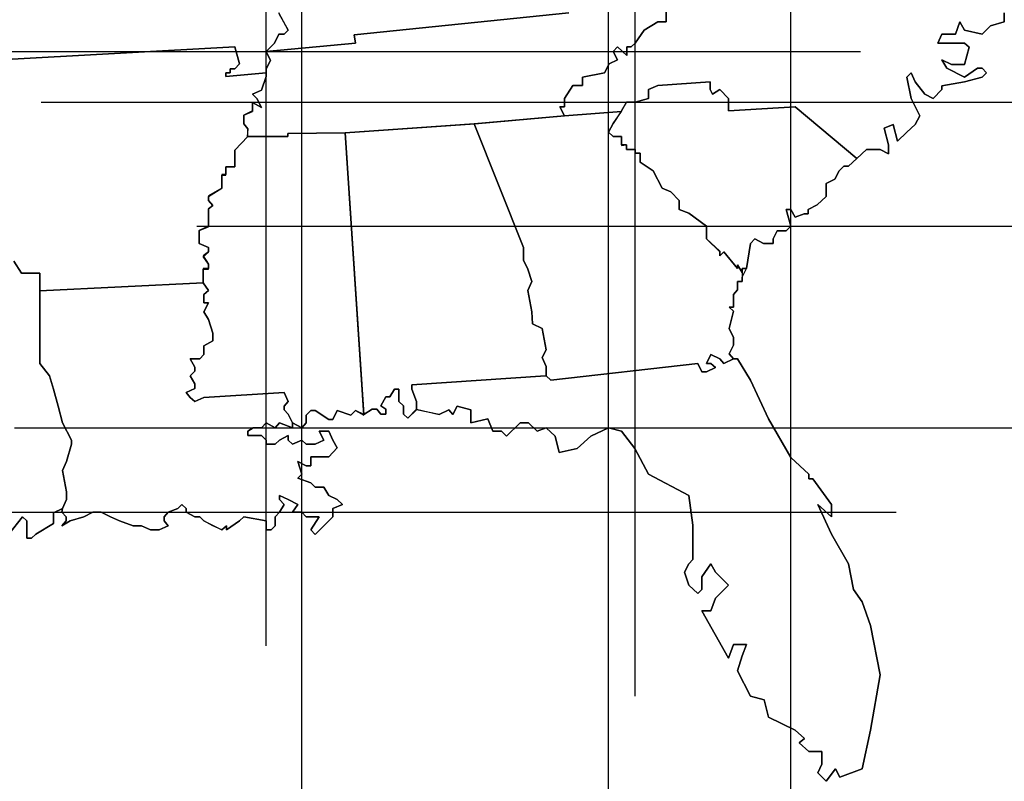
# Model space of a CAD drawing. Extents: x 0 to 4.67, y 0 to 2.74.
# Tile 2 of 4: x 2.43 to 4.08, y 0 to 1.28. Entities that reach past the tile are written whole.
import ezdxf

# ---------------------------------------------------------------- set-up
doc = ezdxf.new("R2010")
doc.units = 0
doc.header["$PDMODE"] = 2
doc.layers.add('CK_LEVEL_1', color=7, linetype='CONTINUOUS')

msp = doc.modelspace()

# ---------------------------------------------------------------- linework, layer by layer
at = {"layer": 'CK_LEVEL_1', "color": 2, "linetype": 'CONTINUOUS'}
for p, q in [((3.516, 1.278), (3.516, 1.322)), ((3.516, 1.322), (3.516, 1.278)), ((2.88, 1.264), (2.864, 1.293)), ((2.991, 1.256), (3.352, 1.293)), ((3.352, 1.293), (2.991, 1.256)), ((4.085, 1.278), (4.085, 1.293)), ((4.085, 1.293), (4.085, 1.278)), ((2.864, 1.292), (2.88, 1.264)), ((3.479, 1.264), (3.502, 1.278)), ((3.502, 1.278), (3.479, 1.264)), ((3.502, 1.278), (3.516, 1.278)), ((3.516, 1.278), (3.502, 1.278)), ((4.003, 1.257), (4.01, 1.278)), ((4.01, 1.278), (4.003, 1.257)), ((4.01, 1.278), (4.018, 1.264)), ((4.018, 1.264), (4.01, 1.278)), ((4.062, 1.271), (4.085, 1.278)), ((4.085, 1.278), (4.062, 1.271)), ((2.88, 1.264), (2.873, 1.257)), ((2.873, 1.257), (2.88, 1.264)), ((3.464, 1.242), (3.479, 1.264)), ((3.479, 1.264), (3.464, 1.242)), ((4.018, 1.264), (4.048, 1.257)), ((4.048, 1.257), (4.018, 1.264)), ((4.048, 1.257), (4.062, 1.271)), ((4.062, 1.271), (4.048, 1.257)), ((2.864, 1.257), (2.857, 1.242)), ((2.857, 1.242), (2.864, 1.257)), ((2.873, 1.257), (2.864, 1.257)), ((2.864, 1.257), (2.873, 1.257)), ((2.993, 1.242), (2.991, 1.256)), ((2.991, 1.256), (2.993, 1.242)), ((3.973, 1.242), (3.98, 1.257)), ((3.98, 1.257), (3.973, 1.242)), ((3.98, 1.257), (4.003, 1.257)), ((4.003, 1.257), (3.98, 1.257)), ((2.79, 1.236), (2.395, 1.214)), ((2.395, 1.214), (2.79, 1.236)), ((2.798, 1.207), (2.79, 1.236)), ((2.79, 1.236), (2.798, 1.207)), ((2.857, 1.242), (2.843, 1.228)), ((2.843, 1.228), (2.993, 1.242)), ((2.993, 1.242), (2.843, 1.228)), ((2.843, 1.228), (2.857, 1.242)), ((2.843, 1.228), (2.85, 1.213)), ((2.85, 1.213), (2.843, 1.228)), ((3.427, 1.228), (3.434, 1.236)), ((3.434, 1.236), (3.427, 1.228)), ((3.434, 1.214), (3.427, 1.228)), ((3.427, 1.228), (3.434, 1.214)), ((3.434, 1.236), (3.45, 1.221)), ((3.45, 1.221), (3.434, 1.236)), ((3.45, 1.221), (3.45, 1.236)), ((3.45, 1.236), (3.457, 1.236)), ((3.457, 1.236), (3.45, 1.236)), ((3.45, 1.236), (3.45, 1.221)), ((3.457, 1.236), (3.464, 1.242)), ((3.464, 1.242), (3.457, 1.236)), ((4.018, 1.242), (3.973, 1.242)), ((3.973, 1.242), (4.018, 1.242)), ((4.026, 1.235), (4.018, 1.242)), ((4.018, 1.242), (4.026, 1.235)), ((4.018, 1.206), (4.026, 1.235)), ((4.026, 1.235), (4.018, 1.206)), ((2.85, 1.213), (2.843, 1.199)), ((2.843, 1.199), (2.85, 1.213)), ((3.42, 1.207), (3.434, 1.214)), ((3.434, 1.214), (3.42, 1.207)), ((3.988, 1.2), (3.98, 1.214)), ((3.98, 1.214), (3.996, 1.206)), ((3.996, 1.206), (3.98, 1.214)), ((3.98, 1.214), (3.988, 1.2)), ((2.782, 1.192), (2.782, 1.199)), ((2.782, 1.199), (2.79, 1.199)), ((2.79, 1.199), (2.782, 1.199)), ((2.782, 1.199), (2.782, 1.192)), ((2.79, 1.199), (2.798, 1.207)), ((2.798, 1.207), (2.79, 1.199)), ((2.843, 1.199), (2.843, 1.186)), ((2.843, 1.192), (2.843, 1.199)), ((3.412, 1.192), (3.42, 1.207)), ((3.42, 1.207), (3.412, 1.192)), ((4.018, 1.185), (3.988, 1.2)), ((3.988, 1.2), (4.018, 1.185)), ((3.996, 1.206), (4.018, 1.206)), ((4.018, 1.206), (3.996, 1.206)), ((4.04, 1.2), (4.018, 1.185)), ((4.018, 1.185), (4.04, 1.2)), ((4.048, 1.2), (4.04, 1.2)), ((4.04, 1.2), (4.048, 1.2)), ((4.055, 1.192), (4.048, 1.2)), ((4.048, 1.2), (4.055, 1.192)), ((2.843, 1.192), (2.775, 1.186)), ((2.775, 1.186), (2.775, 1.192)), ((2.775, 1.192), (2.782, 1.192)), ((2.782, 1.192), (2.775, 1.192)), ((2.775, 1.192), (2.775, 1.186)), ((2.775, 1.186), (2.843, 1.192)), ((2.843, 1.186), (2.835, 1.163)), ((2.835, 1.163), (2.843, 1.186)), ((2.843, 1.186), (2.843, 1.192)), ((3.375, 1.185), (3.412, 1.192)), ((3.412, 1.192), (3.375, 1.185)), ((3.375, 1.171), (3.375, 1.185)), ((3.375, 1.185), (3.375, 1.171)), ((3.59, 1.177), (3.502, 1.171)), ((3.502, 1.171), (3.59, 1.177)), ((3.59, 1.164), (3.59, 1.177)), ((3.59, 1.177), (3.59, 1.164)), ((3.921, 1.185), (3.928, 1.192)), ((3.928, 1.192), (3.921, 1.185)), ((3.928, 1.149), (3.921, 1.185)), ((3.921, 1.185), (3.928, 1.149)), ((3.928, 1.192), (3.935, 1.177)), ((3.935, 1.177), (3.928, 1.192)), ((3.935, 1.177), (3.951, 1.156)), ((3.951, 1.156), (3.935, 1.177)), ((3.98, 1.17), (4.018, 1.177)), ((4.018, 1.177), (3.98, 1.17)), ((4.018, 1.177), (4.048, 1.185)), ((4.048, 1.185), (4.018, 1.177)), ((4.048, 1.185), (4.055, 1.192)), ((4.055, 1.192), (4.048, 1.185)), ((2.835, 1.163), (2.82, 1.156)), ((2.82, 1.156), (2.835, 1.163)), ((3.345, 1.149), (3.359, 1.171)), ((3.359, 1.171), (3.345, 1.149)), ((3.359, 1.171), (3.375, 1.171)), ((3.375, 1.171), (3.359, 1.171)), ((3.502, 1.171), (3.486, 1.164)), ((3.486, 1.164), (3.502, 1.171)), ((3.486, 1.164), (3.486, 1.149)), ((3.486, 1.149), (3.486, 1.164)), ((3.594, 1.156), (3.59, 1.164)), ((3.59, 1.164), (3.594, 1.156)), ((3.606, 1.164), (3.594, 1.156)), ((3.594, 1.156), (3.606, 1.164)), ((3.621, 1.149), (3.606, 1.164)), ((3.606, 1.164), (3.621, 1.149)), ((3.965, 1.149), (3.98, 1.164)), ((3.98, 1.164), (3.965, 1.149)), ((3.98, 1.164), (3.98, 1.17)), ((3.98, 1.17), (3.98, 1.164)), ((2.82, 1.156), (2.827, 1.149)), ((2.827, 1.149), (2.82, 1.156)), ((2.827, 1.149), (2.835, 1.134)), ((2.835, 1.134), (2.827, 1.149)), ((3.345, 1.135), (3.345, 1.149)), ((3.345, 1.149), (3.345, 1.135)), ((3.486, 1.149), (3.464, 1.143)), ((3.464, 1.143), (3.486, 1.149)), ((3.621, 1.128), (3.621, 1.149)), ((3.621, 1.149), (3.621, 1.128)), ((3.943, 1.12), (3.928, 1.149)), ((3.928, 1.149), (3.943, 1.12)), ((3.951, 1.156), (3.965, 1.149)), ((3.965, 1.149), (3.951, 1.156)), ((2.82, 1.128), (2.805, 1.121)), ((2.805, 1.121), (2.82, 1.127)), ((2.835, 1.134), (2.82, 1.142)), ((2.82, 1.142), (2.82, 1.127)), ((2.82, 1.127), (2.82, 1.142)), ((2.82, 1.142), (2.835, 1.134)), ((2.82, 1.127), (2.82, 1.128)), ((3.345, 1.12), (3.337, 1.135)), ((3.337, 1.135), (3.345, 1.135)), ((3.345, 1.135), (3.337, 1.135)), ((3.337, 1.135), (3.345, 1.12)), ((3.441, 1.127), (3.345, 1.12)), ((3.345, 1.12), (3.441, 1.127)), ((3.441, 1.128), (3.427, 1.107)), ((3.427, 1.107), (3.441, 1.127)), ((3.449, 1.143), (3.441, 1.128)), ((3.441, 1.128), (3.449, 1.143)), ((3.441, 1.127), (3.441, 1.128)), ((3.464, 1.143), (3.449, 1.143)), ((3.449, 1.143), (3.464, 1.143)), ((3.733, 1.135), (3.621, 1.128)), ((3.621, 1.128), (3.733, 1.135)), ((3.837, 1.048), (3.733, 1.135)), ((3.733, 1.135), (3.837, 1.048)), ((2.805, 1.121), (2.805, 1.106)), ((2.805, 1.106), (2.805, 1.121)), ((3.345, 1.12), (3.193, 1.106)), ((3.194, 1.106), (3.345, 1.12)), ((3.935, 1.105), (3.943, 1.12)), ((3.943, 1.12), (3.935, 1.105)), ((2.805, 1.106), (2.812, 1.098)), ((2.812, 1.098), (2.805, 1.106)), ((2.812, 1.098), (2.811, 1.085)), ((2.812, 1.085), (2.812, 1.098)), ((3.193, 1.106), (2.976, 1.091)), ((2.976, 1.091), (3.194, 1.106)), ((3.193, 1.106), (3.276, 0.898)), ((3.276, 0.898), (3.193, 1.106)), ((3.427, 1.107), (3.419, 1.092)), ((3.419, 1.092), (3.427, 1.107)), ((3.883, 1.099), (3.898, 1.105)), ((3.898, 1.105), (3.883, 1.099)), ((3.89, 1.071), (3.883, 1.099)), ((3.883, 1.099), (3.89, 1.071)), ((3.898, 1.105), (3.905, 1.077)), ((3.905, 1.077), (3.898, 1.105)), ((3.921, 1.092), (3.935, 1.105)), ((3.935, 1.105), (3.921, 1.092)), ((2.812, 1.085), (2.79, 1.062)), ((2.79, 1.062), (2.812, 1.085)), ((2.879, 1.085), (2.811, 1.085)), ((2.811, 1.085), (2.812, 1.085)), ((2.811, 1.085), (2.812, 1.085)), ((2.812, 1.085), (2.879, 1.085)), ((2.976, 1.091), (2.879, 1.09)), ((2.879, 1.09), (2.976, 1.091)), ((2.879, 1.09), (2.879, 1.085)), ((2.879, 1.085), (2.879, 1.09)), ((2.976, 1.091), (3.007, 0.617)), ((3.007, 0.616), (2.976, 1.091)), ((3.419, 1.092), (3.427, 1.085)), ((3.427, 1.085), (3.419, 1.092)), ((3.427, 1.085), (3.441, 1.085)), ((3.441, 1.085), (3.427, 1.085)), ((3.441, 1.085), (3.441, 1.071)), ((3.441, 1.071), (3.441, 1.085)), ((3.905, 1.077), (3.921, 1.092)), ((3.921, 1.092), (3.905, 1.077)), ((2.79, 1.062), (2.79, 1.034)), ((2.79, 1.034), (2.79, 1.062)), ((3.441, 1.071), (3.441, 1.07)), ((3.441, 1.07), (3.449, 1.071)), ((3.449, 1.071), (3.441, 1.071)), ((3.449, 1.071), (3.449, 1.063)), ((3.449, 1.063), (3.449, 1.071)), ((3.449, 1.063), (3.464, 1.063)), ((3.464, 1.063), (3.449, 1.063)), ((3.464, 1.063), (3.464, 1.057)), ((3.464, 1.057), (3.464, 1.063)), ((3.837, 1.048), (3.853, 1.063)), ((3.853, 1.063), (3.837, 1.048)), ((3.853, 1.063), (3.876, 1.063)), ((3.876, 1.063), (3.853, 1.063)), ((3.876, 1.063), (3.89, 1.056)), ((3.89, 1.056), (3.876, 1.063)), ((3.89, 1.056), (3.89, 1.071)), ((3.89, 1.071), (3.89, 1.056)), ((3.464, 1.057), (3.472, 1.057)), ((3.472, 1.057), (3.464, 1.057)), ((3.472, 1.057), (3.472, 1.042)), ((3.472, 1.042), (3.472, 1.057)), ((3.823, 1.035), (3.837, 1.048)), ((3.837, 1.048), (3.823, 1.035)), ((2.79, 1.034), (2.775, 1.034)), ((2.775, 1.034), (2.775, 1.021)), ((2.775, 1.02), (2.775, 1.034)), ((2.775, 1.034), (2.79, 1.034)), ((3.472, 1.042), (3.494, 1.027)), ((3.494, 1.027), (3.472, 1.042)), ((3.807, 1.027), (3.815, 1.035)), ((3.815, 1.035), (3.807, 1.027)), ((3.815, 1.035), (3.823, 1.035)), ((3.823, 1.035), (3.815, 1.035)), ((2.775, 1.021), (2.768, 1.021)), ((2.768, 1.021), (2.768, 0.998)), ((2.768, 0.998), (2.768, 1.02)), ((2.768, 1.02), (2.775, 1.02)), ((3.494, 1.027), (3.509, 0.998)), ((3.509, 0.998), (3.494, 1.027)), ((3.785, 1.006), (3.8, 1.013)), ((3.8, 1.013), (3.785, 1.006)), ((3.8, 1.013), (3.807, 1.027)), ((3.807, 1.027), (3.8, 1.013)), ((2.768, 0.998), (2.746, 0.985)), ((2.746, 0.984), (2.768, 0.998)), ((3.509, 0.998), (3.524, 0.992)), ((3.524, 0.992), (3.509, 0.998)), ((3.785, 0.984), (3.785, 1.006)), ((3.785, 1.006), (3.785, 0.984)), ((2.746, 0.985), (2.746, 0.977)), ((2.746, 0.977), (2.746, 0.984)), ((3.524, 0.992), (3.538, 0.977)), ((3.538, 0.977), (3.524, 0.992)), ((3.77, 0.97), (3.785, 0.984)), ((3.785, 0.984), (3.77, 0.97)), ((2.746, 0.977), (2.753, 0.969)), ((2.753, 0.969), (2.746, 0.977)), ((2.753, 0.969), (2.746, 0.963)), ((2.746, 0.963), (2.753, 0.969)), ((2.746, 0.963), (2.746, 0.934)), ((2.746, 0.933), (2.746, 0.963)), ((3.538, 0.977), (3.538, 0.962)), ((3.538, 0.962), (3.538, 0.977)), ((3.538, 0.962), (3.554, 0.956)), ((3.554, 0.956), (3.538, 0.962)), ((3.726, 0.934), (3.718, 0.962)), ((3.718, 0.962), (3.726, 0.962)), ((3.726, 0.962), (3.718, 0.962)), ((3.718, 0.962), (3.726, 0.934)), ((3.726, 0.962), (3.733, 0.949)), ((3.733, 0.949), (3.726, 0.962)), ((3.755, 0.962), (3.77, 0.97)), ((3.77, 0.97), (3.755, 0.962)), ((3.755, 0.955), (3.755, 0.962)), ((3.755, 0.962), (3.755, 0.955)), ((3.554, 0.956), (3.584, 0.934)), ((3.584, 0.934), (3.554, 0.956)), ((3.733, 0.949), (3.748, 0.955)), ((3.748, 0.955), (3.733, 0.949)), ((3.748, 0.955), (3.755, 0.955)), ((3.755, 0.955), (3.748, 0.955)), ((2.746, 0.934), (2.73, 0.927)), ((2.73, 0.927), (2.746, 0.933)), ((3.584, 0.934), (3.584, 0.913)), ((3.584, 0.913), (3.584, 0.934)), ((3.718, 0.926), (3.726, 0.934)), ((3.726, 0.934), (3.718, 0.926)), ((2.73, 0.927), (2.73, 0.905)), ((2.73, 0.905), (2.73, 0.927)), ((3.584, 0.913), (3.606, 0.892)), ((3.606, 0.891), (3.584, 0.913)), ((3.658, 0.905), (3.665, 0.913)), ((3.665, 0.913), (3.658, 0.905)), ((3.665, 0.913), (3.68, 0.905)), ((3.68, 0.905), (3.665, 0.913)), ((3.696, 0.913), (3.703, 0.926)), ((3.703, 0.926), (3.696, 0.913)), ((3.696, 0.905), (3.696, 0.913)), ((3.696, 0.913), (3.696, 0.905)), ((3.703, 0.926), (3.718, 0.926)), ((3.718, 0.926), (3.703, 0.926)), ((2.73, 0.905), (2.746, 0.898)), ((2.746, 0.898), (2.73, 0.905)), ((2.746, 0.898), (2.746, 0.891)), ((2.746, 0.891), (2.746, 0.898)), ((3.276, 0.898), (3.276, 0.877)), ((3.276, 0.877), (3.276, 0.898)), ((3.651, 0.863), (3.658, 0.905)), ((3.658, 0.905), (3.651, 0.863)), ((3.68, 0.905), (3.696, 0.905)), ((3.696, 0.905), (3.68, 0.905)), ((2.746, 0.891), (2.737, 0.884)), ((2.737, 0.883), (2.746, 0.891)), ((2.737, 0.884), (2.746, 0.87)), ((2.746, 0.87), (2.737, 0.883)), ((3.606, 0.892), (3.606, 0.884)), ((3.606, 0.884), (3.613, 0.891)), ((3.613, 0.891), (3.606, 0.884)), ((3.606, 0.884), (3.606, 0.891)), ((3.613, 0.891), (3.636, 0.863)), ((3.636, 0.863), (3.613, 0.891)), ((2.418, 0.875), (2.431, 0.855)), ((2.431, 0.855), (2.418, 0.875)), ((2.746, 0.863), (2.737, 0.863)), ((2.737, 0.863), (2.737, 0.839)), ((2.737, 0.839), (2.737, 0.862)), ((2.737, 0.862), (2.746, 0.862)), ((2.746, 0.87), (2.746, 0.863)), ((2.746, 0.862), (2.746, 0.87)), ((3.276, 0.877), (3.283, 0.862)), ((3.283, 0.862), (3.276, 0.877)), ((3.283, 0.862), (3.29, 0.841)), ((3.29, 0.841), (3.283, 0.862)), ((3.636, 0.863), (3.636, 0.869)), ((3.636, 0.869), (3.644, 0.856)), ((3.644, 0.856), (3.636, 0.869)), ((3.636, 0.869), (3.636, 0.863)), ((3.644, 0.856), (3.644, 0.863)), ((3.644, 0.863), (3.651, 0.863)), ((3.644, 0.848), (3.651, 0.863)), ((3.651, 0.863), (3.644, 0.863)), ((3.644, 0.863), (3.644, 0.856)), ((3.651, 0.863), (3.644, 0.863)), ((3.644, 0.863), (3.644, 0.841)), ((2.431, 0.855), (2.462, 0.855)), ((2.462, 0.855), (2.431, 0.855)), ((2.462, 0.855), (2.462, 0.825)), ((2.462, 0.825), (2.462, 0.855)), ((3.644, 0.841), (3.644, 0.848)), ((2.462, 0.825), (2.737, 0.839)), ((2.737, 0.839), (2.462, 0.825)), ((2.737, 0.839), (2.746, 0.826)), ((2.746, 0.826), (2.737, 0.839)), ((3.29, 0.841), (3.283, 0.826)), ((3.283, 0.826), (3.29, 0.841)), ((3.636, 0.827), (3.636, 0.841)), ((3.636, 0.841), (3.644, 0.841)), ((3.644, 0.841), (3.636, 0.841)), ((3.636, 0.841), (3.636, 0.827)), ((2.462, 0.825), (2.462, 0.703)), ((2.462, 0.703), (2.462, 0.825)), ((2.746, 0.826), (2.738, 0.819)), ((2.738, 0.819), (2.746, 0.826)), ((2.738, 0.819), (2.738, 0.805)), ((2.738, 0.805), (2.738, 0.819)), ((3.283, 0.826), (3.29, 0.79)), ((3.29, 0.79), (3.283, 0.826)), ((3.629, 0.819), (3.636, 0.827)), ((3.636, 0.827), (3.629, 0.819)), ((3.629, 0.798), (3.629, 0.819)), ((3.629, 0.819), (3.629, 0.798)), ((2.738, 0.805), (2.746, 0.805)), ((2.746, 0.805), (2.738, 0.79)), ((2.738, 0.79), (2.746, 0.805)), ((2.746, 0.805), (2.738, 0.805)), ((3.629, 0.791), (3.622, 0.798)), ((3.622, 0.798), (3.629, 0.798)), ((3.629, 0.798), (3.622, 0.798)), ((3.622, 0.798), (3.629, 0.791)), ((2.738, 0.79), (2.746, 0.777)), ((2.746, 0.777), (2.738, 0.79)), ((3.29, 0.79), (3.291, 0.77)), ((3.291, 0.77), (3.29, 0.79)), ((3.622, 0.762), (3.629, 0.791)), ((3.629, 0.791), (3.622, 0.762)), ((2.746, 0.777), (2.753, 0.754)), ((2.753, 0.754), (2.746, 0.777)), ((3.291, 0.77), (3.307, 0.762)), ((3.307, 0.762), (3.291, 0.77)), ((2.753, 0.754), (2.753, 0.741)), ((2.753, 0.741), (2.753, 0.754)), ((3.307, 0.762), (3.314, 0.726)), ((3.314, 0.726), (3.307, 0.762)), ((3.629, 0.747), (3.622, 0.762)), ((3.622, 0.762), (3.629, 0.747)), ((3.629, 0.734), (3.629, 0.747)), ((3.629, 0.747), (3.629, 0.734)), ((2.753, 0.741), (2.738, 0.733)), ((2.738, 0.733), (2.753, 0.741)), ((2.738, 0.733), (2.738, 0.718)), ((2.738, 0.718), (2.738, 0.733)), ((3.622, 0.719), (3.629, 0.734)), ((3.629, 0.734), (3.622, 0.719)), ((2.738, 0.718), (2.731, 0.711)), ((2.731, 0.711), (2.738, 0.718)), ((3.314, 0.726), (3.307, 0.713)), ((3.307, 0.713), (3.314, 0.726)), ((3.307, 0.713), (3.314, 0.698)), ((3.314, 0.698), (3.307, 0.713)), ((3.591, 0.718), (3.584, 0.703)), ((3.584, 0.703), (3.591, 0.718)), ((3.606, 0.711), (3.591, 0.718)), ((3.591, 0.718), (3.606, 0.711)), ((3.629, 0.711), (3.622, 0.719)), ((3.622, 0.719), (3.629, 0.711)), ((2.462, 0.703), (2.478, 0.682)), ((2.478, 0.682), (2.462, 0.703)), ((2.731, 0.711), (2.715, 0.711)), ((2.715, 0.711), (2.723, 0.697)), ((2.723, 0.697), (2.715, 0.711)), ((2.715, 0.711), (2.731, 0.711)), ((2.723, 0.697), (2.723, 0.69)), ((2.723, 0.69), (2.723, 0.697)), ((3.314, 0.698), (3.314, 0.692)), ((3.314, 0.692), (3.314, 0.698)), ((3.569, 0.703), (3.322, 0.675)), ((3.322, 0.675), (3.569, 0.703)), ((3.576, 0.689), (3.569, 0.703)), ((3.569, 0.703), (3.576, 0.689)), ((3.584, 0.703), (3.591, 0.703)), ((3.591, 0.703), (3.584, 0.703)), ((3.599, 0.696), (3.584, 0.689)), ((3.584, 0.689), (3.599, 0.696)), ((3.591, 0.703), (3.599, 0.696)), ((3.599, 0.696), (3.591, 0.703)), ((3.613, 0.703), (3.606, 0.711)), ((3.606, 0.711), (3.613, 0.703)), ((3.629, 0.711), (3.613, 0.703)), ((3.613, 0.703), (3.629, 0.711)), ((3.636, 0.711), (3.629, 0.711)), ((3.629, 0.711), (3.636, 0.711)), ((3.658, 0.675), (3.636, 0.711)), ((3.636, 0.711), (3.658, 0.675)), ((2.478, 0.682), (2.485, 0.66)), ((2.485, 0.66), (2.478, 0.682)), ((2.723, 0.69), (2.715, 0.682)), ((2.715, 0.682), (2.723, 0.69)), ((2.715, 0.682), (2.723, 0.669)), ((2.723, 0.669), (2.715, 0.682)), ((3.313, 0.682), (3.088, 0.667)), ((3.088, 0.667), (3.313, 0.682)), ((3.314, 0.682), (3.313, 0.682)), ((3.313, 0.682), (3.314, 0.682)), ((3.314, 0.692), (3.314, 0.682)), ((3.314, 0.682), (3.314, 0.692)), ((3.322, 0.675), (3.314, 0.682)), ((3.314, 0.682), (3.322, 0.675)), ((3.584, 0.689), (3.576, 0.689)), ((3.576, 0.689), (3.584, 0.689)), ((2.723, 0.669), (2.723, 0.661)), ((2.723, 0.661), (2.723, 0.669)), ((3.088, 0.667), (3.088, 0.66)), ((3.088, 0.66), (3.088, 0.667)), ((3.688, 0.61), (3.658, 0.675)), ((3.658, 0.675), (3.688, 0.61)), ((2.485, 0.66), (2.493, 0.631)), ((2.493, 0.631), (2.485, 0.66)), ((2.723, 0.661), (2.708, 0.654)), ((2.708, 0.654), (2.723, 0.661)), ((2.708, 0.654), (2.715, 0.646)), ((2.715, 0.646), (2.708, 0.654)), ((2.738, 0.646), (2.873, 0.654)), ((2.873, 0.654), (2.738, 0.646)), ((2.873, 0.654), (2.88, 0.639)), ((2.88, 0.639), (2.873, 0.654)), ((3.036, 0.632), (3.044, 0.647)), ((3.044, 0.647), (3.036, 0.632)), ((3.044, 0.647), (3.051, 0.647)), ((3.051, 0.647), (3.044, 0.647)), ((3.051, 0.647), (3.059, 0.66)), ((3.059, 0.66), (3.051, 0.647)), ((3.059, 0.66), (3.066, 0.66)), ((3.066, 0.66), (3.059, 0.66)), ((3.066, 0.66), (3.066, 0.639)), ((3.066, 0.639), (3.066, 0.66)), ((3.088, 0.66), (3.096, 0.639)), ((3.096, 0.639), (3.088, 0.66)), ((2.493, 0.631), (2.5, 0.603)), ((2.5, 0.603), (2.493, 0.631)), ((2.715, 0.646), (2.723, 0.639)), ((2.723, 0.639), (2.715, 0.646)), ((2.723, 0.639), (2.738, 0.646)), ((2.738, 0.646), (2.723, 0.639)), ((2.88, 0.639), (2.873, 0.631)), ((2.873, 0.631), (2.88, 0.639)), ((2.873, 0.631), (2.873, 0.625)), ((2.873, 0.625), (2.873, 0.631)), ((3.044, 0.626), (3.036, 0.632)), ((3.036, 0.632), (3.044, 0.626)), ((3.066, 0.639), (3.074, 0.632)), ((3.074, 0.632), (3.066, 0.639)), ((3.074, 0.632), (3.074, 0.618)), ((3.074, 0.618), (3.074, 0.632)), ((3.096, 0.639), (3.096, 0.626)), ((3.096, 0.626), (3.096, 0.639)), ((3.157, 0.617), (3.164, 0.631)), ((3.164, 0.631), (3.157, 0.617)), ((3.164, 0.631), (3.187, 0.625)), ((3.187, 0.625), (3.164, 0.631)), ((2.873, 0.625), (2.88, 0.618)), ((2.88, 0.618), (2.873, 0.625)), ((2.88, 0.618), (2.887, 0.603)), ((2.887, 0.603), (2.88, 0.618)), ((2.91, 0.616), (2.918, 0.624)), ((2.918, 0.624), (2.91, 0.616)), ((2.91, 0.603), (2.91, 0.616)), ((2.91, 0.616), (2.91, 0.603)), ((2.918, 0.624), (2.925, 0.624)), ((2.925, 0.624), (2.918, 0.624)), ((2.925, 0.624), (2.948, 0.609)), ((2.948, 0.609), (2.925, 0.624)), ((2.955, 0.609), (2.962, 0.624)), ((2.962, 0.624), (2.955, 0.609)), ((2.962, 0.624), (2.985, 0.616)), ((2.985, 0.616), (2.962, 0.624)), ((2.985, 0.616), (2.993, 0.624)), ((2.993, 0.624), (2.985, 0.616)), ((2.993, 0.624), (3.007, 0.616)), ((3.007, 0.617), (2.993, 0.624)), ((3.007, 0.617), (3.021, 0.626)), ((3.021, 0.626), (3.007, 0.617)), ((3.021, 0.626), (3.029, 0.626)), ((3.029, 0.626), (3.021, 0.626)), ((3.029, 0.626), (3.036, 0.618)), ((3.036, 0.618), (3.029, 0.626)), ((3.036, 0.618), (3.044, 0.618)), ((3.044, 0.618), (3.036, 0.618)), ((3.044, 0.618), (3.044, 0.626)), ((3.044, 0.626), (3.044, 0.618)), ((3.074, 0.618), (3.081, 0.611)), ((3.081, 0.611), (3.074, 0.618)), ((3.081, 0.611), (3.096, 0.626)), ((3.096, 0.625), (3.081, 0.611)), ((3.096, 0.626), (3.134, 0.617)), ((3.134, 0.617), (3.096, 0.625)), ((3.134, 0.617), (3.15, 0.625)), ((3.15, 0.625), (3.134, 0.617)), ((3.15, 0.625), (3.157, 0.617)), ((3.157, 0.617), (3.15, 0.625)), ((3.187, 0.625), (3.187, 0.603)), ((3.187, 0.603), (3.187, 0.625)), ((2.5, 0.603), (2.515, 0.574)), ((2.515, 0.574), (2.5, 0.603)), ((2.835, 0.595), (2.843, 0.603)), ((2.843, 0.603), (2.835, 0.595)), ((2.843, 0.603), (2.858, 0.595)), ((2.858, 0.595), (2.843, 0.603)), ((2.858, 0.595), (2.865, 0.603)), ((2.865, 0.603), (2.858, 0.595)), ((2.865, 0.603), (2.887, 0.595)), ((2.887, 0.595), (2.865, 0.603)), ((2.887, 0.603), (2.903, 0.595)), ((2.887, 0.595), (2.887, 0.603)), ((2.903, 0.595), (2.887, 0.603)), ((2.887, 0.603), (2.887, 0.595)), ((2.903, 0.595), (2.91, 0.603)), ((2.91, 0.603), (2.903, 0.595)), ((2.948, 0.609), (2.955, 0.609)), ((2.955, 0.609), (2.948, 0.609)), ((3.187, 0.603), (3.216, 0.61)), ((3.216, 0.61), (3.187, 0.603)), ((3.216, 0.61), (3.224, 0.589)), ((3.224, 0.589), (3.216, 0.61)), ((3.247, 0.581), (3.27, 0.603)), ((3.27, 0.603), (3.247, 0.581)), ((3.27, 0.603), (3.284, 0.603)), ((3.284, 0.603), (3.27, 0.603)), ((3.284, 0.603), (3.299, 0.589)), ((3.299, 0.589), (3.284, 0.603)), ((3.726, 0.545), (3.688, 0.61)), ((3.688, 0.61), (3.726, 0.545)), ((2.812, 0.589), (2.821, 0.595)), ((2.821, 0.595), (2.812, 0.589)), ((2.812, 0.582), (2.812, 0.589)), ((2.812, 0.589), (2.812, 0.582)), ((2.835, 0.582), (2.812, 0.582)), ((2.812, 0.582), (2.835, 0.582)), ((2.821, 0.595), (2.835, 0.595)), ((2.835, 0.595), (2.821, 0.595)), ((2.843, 0.574), (2.835, 0.582)), ((2.835, 0.582), (2.843, 0.574)), ((2.88, 0.582), (2.865, 0.574)), ((2.865, 0.574), (2.88, 0.582)), ((2.88, 0.574), (2.88, 0.582)), ((2.88, 0.582), (2.88, 0.574)), ((2.948, 0.589), (2.932, 0.589)), ((2.932, 0.589), (2.94, 0.574)), ((2.94, 0.574), (2.932, 0.589)), ((2.932, 0.589), (2.948, 0.589)), ((2.955, 0.574), (2.948, 0.589)), ((2.948, 0.589), (2.955, 0.574)), ((3.224, 0.589), (3.239, 0.589)), ((3.239, 0.589), (3.224, 0.589)), ((3.239, 0.589), (3.247, 0.581)), ((3.247, 0.581), (3.239, 0.589)), ((3.299, 0.589), (3.314, 0.595)), ((3.314, 0.595), (3.299, 0.589)), ((3.314, 0.595), (3.329, 0.581)), ((3.329, 0.581), (3.314, 0.595)), ((3.329, 0.581), (3.336, 0.553)), ((3.336, 0.553), (3.329, 0.581)), ((3.366, 0.56), (3.389, 0.581)), ((3.389, 0.581), (3.366, 0.56)), ((3.389, 0.581), (3.419, 0.595)), ((3.419, 0.595), (3.389, 0.581)), ((3.419, 0.595), (3.441, 0.589)), ((3.441, 0.589), (3.419, 0.595)), ((3.441, 0.589), (3.463, 0.56)), ((3.463, 0.56), (3.441, 0.589)), ((2.515, 0.567), (2.507, 0.538)), ((2.507, 0.538), (2.515, 0.567)), ((2.515, 0.574), (2.515, 0.567)), ((2.515, 0.567), (2.515, 0.574)), ((2.843, 0.567), (2.843, 0.574)), ((2.843, 0.574), (2.843, 0.567)), ((2.858, 0.567), (2.843, 0.567)), ((2.843, 0.567), (2.858, 0.567)), ((2.865, 0.574), (2.858, 0.567)), ((2.858, 0.567), (2.865, 0.574)), ((2.887, 0.567), (2.88, 0.574)), ((2.88, 0.574), (2.887, 0.567)), ((2.903, 0.574), (2.887, 0.567)), ((2.887, 0.567), (2.903, 0.574)), ((2.91, 0.567), (2.903, 0.574)), ((2.903, 0.574), (2.91, 0.567)), ((2.925, 0.567), (2.91, 0.567)), ((2.91, 0.567), (2.925, 0.567)), ((2.94, 0.574), (2.925, 0.567)), ((2.925, 0.567), (2.94, 0.574)), ((2.962, 0.561), (2.955, 0.574)), ((2.955, 0.574), (2.962, 0.561)), ((2.948, 0.546), (2.962, 0.561)), ((2.962, 0.561), (2.948, 0.546)), ((3.336, 0.553), (3.366, 0.56)), ((3.366, 0.56), (3.336, 0.553)), ((3.463, 0.56), (3.486, 0.517)), ((3.486, 0.517), (3.463, 0.56)), ((2.507, 0.538), (2.5, 0.523)), ((2.5, 0.523), (2.507, 0.538)), ((2.903, 0.517), (2.896, 0.538)), ((2.896, 0.538), (2.91, 0.531)), ((2.91, 0.531), (2.896, 0.538)), ((2.896, 0.538), (2.903, 0.517)), ((2.91, 0.531), (2.918, 0.531)), ((2.918, 0.531), (2.91, 0.531)), ((2.918, 0.531), (2.918, 0.546)), ((2.918, 0.546), (2.948, 0.546)), ((2.948, 0.546), (2.918, 0.546)), ((2.918, 0.546), (2.918, 0.531)), ((3.756, 0.517), (3.726, 0.545)), ((3.726, 0.545), (3.756, 0.517)), ((2.5, 0.523), (2.507, 0.487)), ((2.507, 0.487), (2.5, 0.523)), ((2.896, 0.51), (2.903, 0.517)), ((2.903, 0.517), (2.896, 0.51)), ((3.486, 0.517), (3.554, 0.481)), ((3.554, 0.481), (3.486, 0.517)), ((3.756, 0.509), (3.756, 0.517)), ((3.756, 0.517), (3.756, 0.509)), ((2.918, 0.502), (2.896, 0.51)), ((2.896, 0.51), (2.918, 0.502)), ((2.925, 0.495), (2.918, 0.502)), ((2.918, 0.502), (2.925, 0.495)), ((3.763, 0.509), (3.756, 0.509)), ((3.756, 0.509), (3.763, 0.509)), ((3.794, 0.466), (3.763, 0.509)), ((3.763, 0.509), (3.794, 0.466)), ((2.507, 0.487), (2.507, 0.474)), ((2.507, 0.474), (2.507, 0.487)), ((2.865, 0.474), (2.865, 0.481)), ((2.865, 0.481), (2.88, 0.474)), ((2.88, 0.474), (2.865, 0.481)), ((2.865, 0.481), (2.865, 0.474)), ((2.94, 0.495), (2.925, 0.495)), ((2.925, 0.495), (2.94, 0.495)), ((2.948, 0.481), (2.94, 0.495)), ((2.94, 0.495), (2.948, 0.481)), ((2.962, 0.474), (2.948, 0.481)), ((2.948, 0.481), (2.962, 0.474)), ((3.554, 0.481), (3.561, 0.431)), ((3.561, 0.431), (3.554, 0.481)), ((2.507, 0.474), (2.5, 0.459)), ((2.5, 0.459), (2.507, 0.474)), ((2.694, 0.459), (2.701, 0.466)), ((2.701, 0.466), (2.694, 0.459)), ((2.701, 0.466), (2.708, 0.459)), ((2.708, 0.459), (2.701, 0.466)), ((2.873, 0.466), (2.865, 0.474)), ((2.865, 0.474), (2.873, 0.466)), ((2.865, 0.453), (2.873, 0.466)), ((2.873, 0.466), (2.865, 0.453)), ((2.88, 0.474), (2.896, 0.466)), ((2.896, 0.466), (2.88, 0.474)), ((2.896, 0.466), (2.887, 0.453)), ((2.887, 0.453), (2.896, 0.466)), ((2.955, 0.459), (2.971, 0.466)), ((2.971, 0.466), (2.955, 0.459)), ((2.971, 0.466), (2.962, 0.474)), ((2.962, 0.474), (2.971, 0.466)), ((3.794, 0.416), (3.771, 0.466)), ((3.771, 0.466), (3.794, 0.445)), ((3.794, 0.445), (3.771, 0.466)), ((3.771, 0.466), (3.794, 0.416)), ((3.794, 0.445), (3.794, 0.466)), ((3.794, 0.466), (3.794, 0.445)), ((2.485, 0.452), (2.5, 0.459)), ((2.5, 0.459), (2.485, 0.452)), ((2.485, 0.434), (2.485, 0.452)), ((2.485, 0.452), (2.485, 0.434)), ((2.5, 0.459), (2.499, 0.453)), ((2.499, 0.453), (2.5, 0.459)), ((2.499, 0.453), (2.506, 0.445)), ((2.506, 0.445), (2.499, 0.453)), ((2.536, 0.445), (2.551, 0.453)), ((2.551, 0.453), (2.536, 0.445)), ((2.551, 0.453), (2.565, 0.453)), ((2.565, 0.453), (2.551, 0.453)), ((2.565, 0.453), (2.581, 0.445)), ((2.581, 0.445), (2.565, 0.453)), ((2.671, 0.445), (2.678, 0.453)), ((2.678, 0.453), (2.671, 0.445)), ((2.678, 0.453), (2.694, 0.459)), ((2.694, 0.459), (2.678, 0.453)), ((2.708, 0.459), (2.708, 0.453)), ((2.708, 0.453), (2.708, 0.459)), ((2.708, 0.453), (2.723, 0.445)), ((2.723, 0.445), (2.708, 0.453)), ((2.858, 0.445), (2.865, 0.453)), ((2.865, 0.453), (2.858, 0.445)), ((2.887, 0.453), (2.903, 0.453)), ((2.903, 0.453), (2.887, 0.453)), ((2.903, 0.453), (2.91, 0.445)), ((2.91, 0.445), (2.903, 0.453)), ((2.955, 0.445), (2.955, 0.459)), ((2.955, 0.459), (2.955, 0.445)), ((2.41, 0.416), (2.433, 0.445)), ((2.433, 0.445), (2.41, 0.416)), ((2.433, 0.445), (2.44, 0.438)), ((2.44, 0.438), (2.433, 0.445)), ((2.44, 0.438), (2.44, 0.409)), ((2.44, 0.409), (2.44, 0.438)), ((2.455, 0.416), (2.485, 0.434)), ((2.485, 0.434), (2.455, 0.416)), ((2.506, 0.438), (2.499, 0.43)), ((2.499, 0.43), (2.513, 0.438)), ((2.513, 0.438), (2.499, 0.43)), ((2.499, 0.43), (2.506, 0.438)), ((2.506, 0.445), (2.506, 0.438)), ((2.506, 0.438), (2.506, 0.445)), ((2.513, 0.438), (2.536, 0.445)), ((2.536, 0.445), (2.513, 0.438)), ((2.581, 0.445), (2.596, 0.438)), ((2.596, 0.438), (2.581, 0.445)), ((2.596, 0.438), (2.619, 0.43)), ((2.619, 0.43), (2.596, 0.438)), ((2.671, 0.438), (2.671, 0.445)), ((2.671, 0.445), (2.671, 0.438)), ((2.678, 0.43), (2.671, 0.438)), ((2.671, 0.438), (2.678, 0.43)), ((2.723, 0.445), (2.731, 0.445)), ((2.731, 0.445), (2.723, 0.445)), ((2.731, 0.445), (2.738, 0.438)), ((2.738, 0.438), (2.731, 0.445)), ((2.738, 0.438), (2.768, 0.423)), ((2.753, 0.43), (2.738, 0.438)), ((2.776, 0.423), (2.798, 0.438)), ((2.798, 0.438), (2.776, 0.423)), ((2.798, 0.438), (2.805, 0.445)), ((2.805, 0.445), (2.798, 0.438)), ((2.805, 0.445), (2.843, 0.438)), ((2.843, 0.438), (2.805, 0.445)), ((2.843, 0.438), (2.843, 0.423)), ((2.843, 0.423), (2.843, 0.438)), ((2.858, 0.43), (2.858, 0.445)), ((2.858, 0.445), (2.858, 0.43)), ((2.91, 0.445), (2.932, 0.445)), ((2.932, 0.445), (2.91, 0.445)), ((2.932, 0.445), (2.918, 0.423)), ((2.918, 0.423), (2.932, 0.445)), ((2.94, 0.43), (2.955, 0.445)), ((2.955, 0.445), (2.94, 0.43)), ((3.561, 0.431), (3.561, 0.373)), ((3.561, 0.373), (3.561, 0.431)), ((2.448, 0.409), (2.455, 0.416)), ((2.455, 0.416), (2.448, 0.409)), ((2.619, 0.43), (2.633, 0.43)), ((2.633, 0.43), (2.619, 0.43)), ((2.633, 0.43), (2.648, 0.423)), ((2.648, 0.423), (2.633, 0.43)), ((2.648, 0.423), (2.663, 0.423)), ((2.663, 0.423), (2.648, 0.423)), ((2.663, 0.423), (2.678, 0.43)), ((2.678, 0.43), (2.663, 0.423)), ((2.768, 0.423), (2.753, 0.43)), ((2.768, 0.423), (2.776, 0.43)), ((2.776, 0.43), (2.768, 0.423)), ((2.776, 0.43), (2.776, 0.423)), ((2.776, 0.423), (2.776, 0.43)), ((2.843, 0.423), (2.851, 0.423)), ((2.851, 0.423), (2.843, 0.423)), ((2.851, 0.423), (2.858, 0.43)), ((2.858, 0.43), (2.851, 0.423)), ((2.918, 0.423), (2.925, 0.415)), ((2.925, 0.415), (2.918, 0.423)), ((2.925, 0.415), (2.94, 0.43)), ((2.94, 0.43), (2.925, 0.415)), ((3.823, 0.366), (3.794, 0.416)), ((3.794, 0.416), (3.823, 0.366)), ((2.44, 0.409), (2.448, 0.409)), ((2.448, 0.409), (2.44, 0.409)), ((3.554, 0.366), (3.547, 0.352)), ((3.547, 0.352), (3.554, 0.366)), ((3.561, 0.373), (3.554, 0.366)), ((3.554, 0.366), (3.561, 0.373)), ((3.576, 0.344), (3.591, 0.366)), ((3.591, 0.366), (3.576, 0.344)), ((3.591, 0.366), (3.599, 0.352)), ((3.599, 0.352), (3.591, 0.366)), ((3.831, 0.323), (3.823, 0.366)), ((3.823, 0.366), (3.831, 0.323)), ((3.547, 0.352), (3.554, 0.33)), ((3.554, 0.33), (3.547, 0.352)), ((3.599, 0.352), (3.621, 0.33)), ((3.621, 0.33), (3.599, 0.352)), ((3.576, 0.323), (3.576, 0.344)), ((3.576, 0.344), (3.576, 0.323)), ((3.554, 0.33), (3.569, 0.316)), ((3.569, 0.316), (3.554, 0.33)), ((3.569, 0.316), (3.576, 0.323)), ((3.576, 0.323), (3.569, 0.316)), ((3.621, 0.33), (3.599, 0.308)), ((3.599, 0.308), (3.621, 0.33)), ((3.846, 0.302), (3.831, 0.323)), ((3.831, 0.323), (3.846, 0.302)), ((3.599, 0.308), (3.591, 0.287)), ((3.591, 0.287), (3.599, 0.308)), ((3.86, 0.262), (3.846, 0.302)), ((3.846, 0.302), (3.86, 0.262)), ((3.591, 0.287), (3.576, 0.287)), ((3.576, 0.287), (3.621, 0.207)), ((3.621, 0.207), (3.576, 0.287)), ((3.576, 0.287), (3.591, 0.287)), ((3.876, 0.179), (3.86, 0.262)), ((3.86, 0.262), (3.876, 0.179)), ((3.621, 0.207), (3.629, 0.23)), ((3.629, 0.23), (3.621, 0.207)), ((3.629, 0.23), (3.651, 0.23)), ((3.651, 0.23), (3.629, 0.23)), ((3.651, 0.23), (3.644, 0.211)), ((3.644, 0.211), (3.651, 0.23)), ((3.644, 0.211), (3.636, 0.186)), ((3.636, 0.186), (3.644, 0.211)), ((3.636, 0.186), (3.658, 0.143)), ((3.658, 0.143), (3.636, 0.186)), ((3.86, 0.086), (3.876, 0.179)), ((3.876, 0.179), (3.86, 0.086)), ((3.658, 0.143), (3.681, 0.137)), ((3.681, 0.137), (3.658, 0.143)), ((3.681, 0.137), (3.688, 0.108)), ((3.688, 0.108), (3.681, 0.137)), ((3.688, 0.108), (3.733, 0.086)), ((3.733, 0.086), (3.688, 0.108)), ((3.733, 0.086), (3.749, 0.072)), ((3.749, 0.072), (3.733, 0.086)), ((3.846, 0.021), (3.86, 0.086)), ((3.86, 0.086), (3.846, 0.021)), ((3.749, 0.072), (3.74, 0.065)), ((3.74, 0.065), (3.749, 0.072)), ((3.74, 0.065), (3.756, 0.05)), ((3.756, 0.05), (3.74, 0.065)), ((3.756, 0.05), (3.778, 0.05)), ((3.778, 0.05), (3.756, 0.05)), ((3.778, 0.05), (3.778, 0.029)), ((3.778, 0.029), (3.778, 0.05)), ((3.778, 0.029), (3.771, 0.014)), ((3.771, 0.014), (3.778, 0.029)), ((3.785, 0), (3.801, 0.021)), ((3.801, 0.021), (3.785, 0)), ((3.801, 0.021), (3.808, 0.007)), ((3.808, 0.007), (3.801, 0.021)), ((3.808, 0.007), (3.846, 0.021)), ((3.846, 0.021), (3.808, 0.007)), ((3.771, 0.014), (3.785, 0)), ((3.785, 0), (3.771, 0.014))]:
    msp.add_line(p, q, dxfattribs=at)
for p in [(2.843, 1.228), (3.464, 1.143), (3.726, 0.934), (3.419, 0.595), (2.903, 0.453)]:
    msp.add_point(p, dxfattribs=at)

doc.saveas('drawing.dxf')
